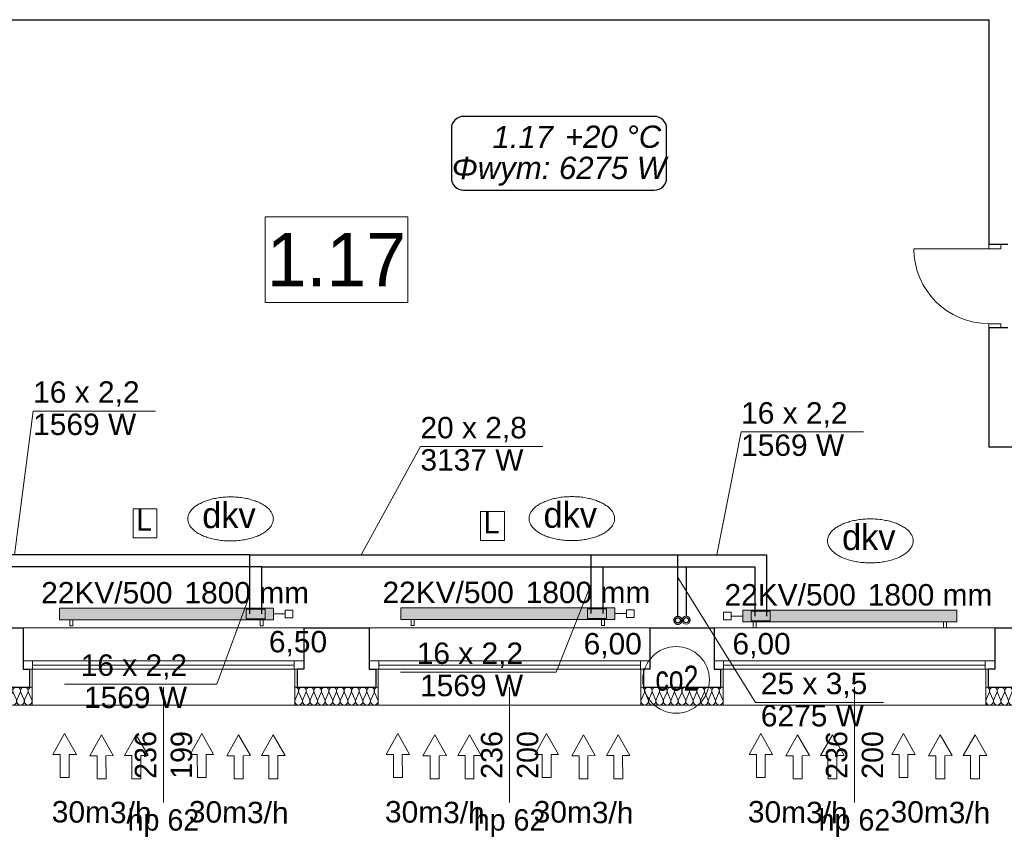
# Model space of a CAD drawing. Header units: millimetres. Extents: x -17429 to 155243, y -2908 to 188569.
# Tile 72 of 113: x 18435 to 26714, y 90204 to 97076. Entities that reach past the tile are written whole.
import ezdxf
from ezdxf.lldxf.tags import DXFTag

# ---------------------------------------------------------------- set-up
doc = ezdxf.new("R2010")
doc.units = ezdxf.units.MM
doc.header["$MEASUREMENT"] = 0
doc.linetypes.add('PHANTOM', pattern=[2.5, 1.25, -0.25, 0.25, -0.25, 0.25, -0.25])
doc.layers.get('0').update_dxf_attribs({"lineweight": 5})
for name, color, linetype in [('#opisy', 7, 'Continuous'), ('#podkład', 252, 'Continuous'), ('Arch ocieplenie', 252, 'Continuous'), ('IS_Armatura_podłączeniowa_grz._dolnozas.', 255, 'SOLID'), ('IS_Armatura_Therm', 7, 'SOLID'), ('IS_Grafika', 7, 'SOLID'), ('IS_Grzejniki_Plan_rzut', 7, 'SOLID'), ('IS_Opisy_działek_Therm', 7, 'SOLID'), ('IS_Powrót', 5, 'DASH'), ('IS_Text_Armatury_Therm', 7, 'Continuous'), ('IS_Text_Konstrukcji', 7, 'Continuous'), ('IS_Text_Odbiornikow_Therm', 7, 'Continuous'), ('IS_Zasilanie', 1, 'SOLID')]:
    doc.layers.add(name, color=color, linetype=linetype)
for name, color, linetype, lineweight in [('#piony', 7, 'Continuous', 5), ('Arch opisy_Nr_Pióra__1', 252, 'Continuous', 25), ('Arch opisy_Nr_Pióra__21', 252, 'Continuous', 13), ('INWENT OPISY_Nr_Pióra__21', 252, 'Continuous', 13), ('INWENT. DRZWI_Nr_Pióra__21', 7, 'Continuous', 13), ('INWENT. OKNA_Nr_Pióra__5', 7, 'Continuous', 13), ('INWENT.ŚCIANY_Nr_Pióra__1', 252, 'Continuous', 25), ('INWENT.ŚCIANY_Nr_Pióra__21', 7, 'Continuous', 13)]:
    doc.layers.add(name, color=color, linetype=linetype, lineweight=lineweight)
doc.layers.add('arch izolacje_Nr_Pióra__3', color=7, linetype='Continuous', lineweight=13, true_color=0xff6600)
doc.layers.add('Arch ocieplenie_Nr_Pióra__22', color=7, linetype='Continuous', lineweight=9, true_color=0x7f7f7f)
doc.styles.add('ARIAL', font='arial.ttf', dxfattribs={"width": 0.75})
doc.styles.add('GENERATED_STYLE_2', font='txt')
doc.styles.add('GENERATED_STYLE_3', font='txt')
doc.styles.add('MtXpl_Arial', font='txt', dxfattribs={"height": 0.2})
doc.styles.get("Standard").update_dxf_attribs({"font": 'arial.ttf', "bigfont": 'BIGFONT.SHX'})
tags = doc.linetypes.add('DASH', pattern=[15, 10, -5]).pattern_tags.tags
tags[6:7] = [DXFTag(74, 4), DXFTag(75, 0), DXFTag(340, '0'), DXFTag(46, 0.0), DXFTag(50, 0.0), DXFTag(44, 0.0), DXFTag(45, 0.0)]
tags[4:5] = [DXFTag(74, 4), DXFTag(75, 0), DXFTag(340, '0'), DXFTag(46, 0.0), DXFTag(50, 0.0), DXFTag(44, 0.0), DXFTag(45, 0.0)]
tags = doc.linetypes.add('SOLID', pattern=[10, 10, 0]).pattern_tags.tags
tags[6:7] = [DXFTag(74, 4), DXFTag(75, 0), DXFTag(340, '0'), DXFTag(46, 0.0), DXFTag(50, 0.0), DXFTag(44, 0.0), DXFTag(45, 0.0)]
tags[4:5] = [DXFTag(74, 4), DXFTag(75, 0), DXFTag(340, '0'), DXFTag(46, 0.0), DXFTag(50, 0.0), DXFTag(44, 0.0), DXFTag(45, 0.0)]

# ---------------------------------------------------------------- blocks, each defined once
blk = doc.blocks.new('Izolacja cieplna 14_101', base_point=(24349.1, 91465.9))
at = {"layer": 'Arch ocieplenie_Nr_Pióra__22', "linetype": 'Continuous'}
for p, q in [((23687.8, 91421.2), (23661.7, 91360.6)), ((23719.2, 91360.6), (23693.1, 91421.2)), ((23750.5, 91421.2), (23724.4, 91360.6)), ((23781.9, 91360.6), (23755.8, 91421.2)), ((23813.3, 91421.2), (23787.2, 91360.6)), ((23844.6, 91360.6), (23818.5, 91421.2)), ((23876, 91421.2), (23849.9, 91360.6)), ((23907.3, 91360.6), (23881.3, 91421.2)), ((23938.7, 91421.2), (23912.6, 91360.6)), ((23970.1, 91360.6), (23944, 91421.2)), ((24001.4, 91421.2), (23975.3, 91360.6)), ((24032.8, 91360.6), (24006.7, 91421.2)), ((24064.2, 91421.2), (24038.1, 91360.6)), ((24095.5, 91360.6), (24069.4, 91421.2)), ((24126.9, 91421.2), (24100.8, 91360.6)), ((24158.3, 91360.6), (24132.2, 91421.2)), ((24189.6, 91421.2), (24163.5, 91360.6)), ((24221, 91360.6), (24194.9, 91421.2)), ((24252.3, 91421.2), (24226.3, 91360.6)), ((24283.7, 91360.6), (24257.6, 91421.2)), ((24315.1, 91421.2), (24289, 91360.6)), ((24346.4, 91360.6), (24320.3, 91421.2))]:
    blk.add_line(p, q, dxfattribs=at)
for centre, start_param, end_param in [((23659.1, 91434), 1.158004, 3.141593), ((23721.8, 91434), 1.158004, 5.125183), ((23784.5, 91434), 1.158004, 5.125183), ((23847.3, 91434), 1.158004, 5.125183), ((23910, 91434), 1.158004, 5.125183), ((23972.7, 91434), 1.158004, 5.125183), ((24035.4, 91434), 1.158004, 5.125183), ((24098.2, 91434), 1.158004, 5.125183), ((24160.9, 91434), 1.158004, 5.125183), ((24223.6, 91434), 1.158004, 5.125183), ((24286.3, 91434), 1.158004, 5.125183), ((24349.1, 91434), 3.141593, 5.125182), ((23690.4, 91347.8), 4.299595, 8.266775), ((23753.2, 91347.8), 4.299595, 8.266775), ((23815.9, 91347.8), 4.299595, 8.266775), ((23878.6, 91347.8), 4.299595, 8.266775), ((23941.3, 91347.8), 4.299595, 8.266775), ((24004.1, 91347.8), 4.299595, 8.266775), ((24066.8, 91347.8), 4.299595, 8.266775), ((24129.5, 91347.8), 4.299595, 8.266775), ((24192.3, 91347.8), 4.299595, 8.266775), ((24255, 91347.8), 4.299595, 8.266775), ((24317.7, 91347.8), 4.299595, 8.266775)]:
    blk.add_ellipse(centre, major_axis=(0, -31.9), ratio=0.983133, start_param=start_param, end_param=end_param, dxfattribs=at)
blk = doc.blocks.new('Izolacja cieplna 14_102', base_point=(28844.1, 91465.9))
at = {"layer": 'Arch ocieplenie_Nr_Pióra__22', "linetype": 'Continuous'}
for p, q in [((26588.1, 91421.2), (26561.7, 91360.6)), ((26619.9, 91360.6), (26593.5, 91421.2)), ((26651.6, 91421.2), (26625.2, 91360.6)), ((26683.3, 91360.6), (26656.9, 91421.2)), ((26715.1, 91421.2), (26688.7, 91360.6)), ((26746.8, 91360.6), (26720.4, 91421.2)), ((26778.6, 91421.2), (26752.2, 91360.6)), ((26810.3, 91360.6), (26783.9, 91421.2)), ((26842, 91421.2), (26815.6, 91360.6)), ((26873.8, 91360.6), (26847.4, 91421.2)), ((26905.5, 91421.2), (26879.1, 91360.6)), ((26937.2, 91360.6), (26910.8, 91421.2)), ((26969, 91421.2), (26942.6, 91360.6)), ((27000.7, 91360.6), (26974.3, 91421.2)), ((27032.4, 91421.2), (27006, 91360.6)), ((27064.2, 91360.6), (27037.8, 91421.2)), ((27095.9, 91421.2), (27069.5, 91360.6)), ((27127.7, 91360.6), (27101.3, 91421.2)), ((27159.4, 91421.2), (27133, 91360.6)), ((27191.1, 91360.6), (27164.7, 91421.2)), ((27222.9, 91421.2), (27196.5, 91360.6)), ((27254.6, 91360.6), (27228.2, 91421.2)), ((27286.3, 91421.2), (27259.9, 91360.6)), ((27318.1, 91360.6), (27291.7, 91421.2)), ((27349.8, 91421.2), (27323.4, 91360.6)), ((27381.5, 91360.6), (27355.1, 91421.2)), ((27413.3, 91421.2), (27386.9, 91360.6)), ((27445, 91360.6), (27418.6, 91421.2)), ((27476.8, 91421.2), (27450.3, 91360.6)), ((27508.5, 91360.6), (27482.1, 91421.2)), ((27540.2, 91421.2), (27513.8, 91360.6)), ((27572, 91360.6), (27545.6, 91421.2)), ((27603.7, 91421.2), (27577.3, 91360.6)), ((27635.4, 91360.6), (27609, 91421.2)), ((27667.2, 91421.2), (27640.8, 91360.6)), ((27698.9, 91360.6), (27672.5, 91421.2)), ((27730.6, 91421.2), (27704.2, 91360.6)), ((27762.4, 91360.6), (27736, 91421.2)), ((27794.1, 91421.2), (27767.7, 91360.6)), ((27825.8, 91360.6), (27799.4, 91421.2)), ((27857.6, 91421.2), (27831.2, 91360.6)), ((27889.3, 91360.6), (27862.9, 91421.2)), ((27921.1, 91421.2), (27894.7, 91360.6)), ((27952.8, 91360.6), (27926.4, 91421.2)), ((27984.5, 91421.2), (27958.1, 91360.6)), ((28016.3, 91360.6), (27989.9, 91421.2)), ((28048, 91421.2), (28021.6, 91360.6)), ((28079.7, 91360.6), (28053.3, 91421.2)), ((28111.5, 91421.2), (28085.1, 91360.6)), ((28143.2, 91360.6), (28116.8, 91421.2)), ((28174.9, 91421.2), (28148.5, 91360.6)), ((28206.7, 91360.6), (28180.3, 91421.2)), ((28238.4, 91421.2), (28212, 91360.6)), ((28270.2, 91360.6), (28243.8, 91421.2)), ((28301.9, 91421.2), (28275.5, 91360.6)), ((28333.6, 91360.6), (28307.2, 91421.2)), ((28365.4, 91421.2), (28339, 91360.6)), ((28397.1, 91360.6), (28370.7, 91421.2)), ((28428.8, 91421.2), (28402.4, 91360.6)), ((28460.6, 91360.6), (28434.2, 91421.2)), ((28492.3, 91421.2), (28465.9, 91360.6)), ((28524, 91360.6), (28497.6, 91421.2)), ((28555.8, 91421.2), (28529.4, 91360.6)), ((28587.5, 91360.6), (28561.1, 91421.2)), ((28619.3, 91421.2), (28592.8, 91360.6)), ((28651, 91360.6), (28624.6, 91421.2)), ((28682.7, 91421.2), (28656.3, 91360.6)), ((28714.5, 91360.6), (28688.1, 91421.2)), ((28746.2, 91421.2), (28719.8, 91360.6)), ((28777.9, 91360.6), (28751.5, 91421.2)), ((28809.7, 91421.2), (28783.3, 91360.6)), ((28841.4, 91360.6), (28815, 91421.2))]:
    blk.add_line(p, q, dxfattribs=at)
for centre, start_param, end_param in [((26559.1, 91434), 1.158004, 3.141593), ((26622.5, 91434), 1.158004, 5.125183), ((26686, 91434), 1.158004, 5.125183), ((26749.5, 91434), 1.158004, 5.125183), ((26813, 91434), 1.158004, 5.125183), ((26876.4, 91434), 1.158004, 5.125183), ((26939.9, 91434), 1.158004, 5.125183), ((27003.4, 91434), 1.158004, 5.125183), ((27066.8, 91434), 1.158004, 5.125183), ((27130.3, 91434), 1.158004, 5.125183), ((27193.8, 91434), 1.158004, 5.125183), ((27257.3, 91434), 1.158004, 5.125183), ((27320.7, 91434), 1.158004, 5.125183), ((27384.2, 91434), 1.158004, 5.125183), ((27447.7, 91434), 1.158004, 5.125183), ((27511.2, 91434), 1.158004, 5.125183), ((27574.6, 91434), 1.158004, 5.125183), ((27638.1, 91434), 1.158004, 5.125183), ((27701.6, 91434), 1.158004, 5.125183), ((27765, 91434), 1.158004, 5.125183), ((27828.5, 91434), 1.158004, 5.125183), ((27892, 91434), 1.158004, 5.125183), ((27955.5, 91434), 1.158004, 5.125183), ((28018.9, 91434), 1.158004, 5.125183), ((28082.4, 91434), 1.158004, 5.125183), ((28145.9, 91434), 1.158004, 5.125183), ((28209.3, 91434), 1.158004, 5.125183), ((28272.8, 91434), 1.158004, 5.125183), ((28336.3, 91434), 1.158004, 5.125183), ((28399.8, 91434), 1.158004, 5.125183), ((28463.2, 91434), 1.158004, 5.125183), ((28526.7, 91434), 1.158004, 5.125183), ((28590.2, 91434), 1.158004, 5.125183), ((28653.7, 91434), 1.158004, 5.125183), ((28717.1, 91434), 1.158004, 5.125183), ((28780.6, 91434), 1.158004, 5.125183), ((28844.1, 91434), 3.141593, 5.125182), ((26590.8, 91347.8), 4.299595, 8.266775), ((26654.3, 91347.8), 4.299595, 8.266775), ((26717.8, 91347.8), 4.299595, 8.266775), ((26781.2, 91347.8), 4.299595, 8.266775), ((26844.7, 91347.8), 4.299595, 8.266775), ((26908.2, 91347.8), 4.299595, 8.266775), ((26971.6, 91347.8), 4.299595, 8.266775), ((27035.1, 91347.8), 4.299595, 8.266775), ((27098.6, 91347.8), 4.299595, 8.266775), ((27162.1, 91347.8), 4.299595, 8.266775), ((27225.5, 91347.8), 4.299595, 8.266775), ((27289, 91347.8), 4.299595, 8.266775), ((27352.5, 91347.8), 4.299595, 8.266775), ((27415.9, 91347.8), 4.299595, 8.266775), ((27479.4, 91347.8), 4.299595, 8.266775), ((27542.9, 91347.8), 4.299595, 8.266775), ((27606.4, 91347.8), 4.299595, 8.266775), ((27669.8, 91347.8), 4.299595, 8.266775), ((27733.3, 91347.8), 4.299595, 8.266775), ((27796.8, 91347.8), 4.299595, 8.266775), ((27860.3, 91347.8), 4.299595, 8.266775), ((27923.7, 91347.8), 4.299595, 8.266775), ((27987.2, 91347.8), 4.299595, 8.266775), ((28050.7, 91347.8), 4.299595, 8.266775), ((28114.1, 91347.8), 4.299595, 8.266775), ((28177.6, 91347.8), 4.299595, 8.266775), ((28241.1, 91347.8), 4.299595, 8.266775), ((28304.6, 91347.8), 4.299595, 8.266775), ((28368, 91347.8), 4.299595, 8.266775), ((28431.5, 91347.8), 4.299595, 8.266775), ((28495, 91347.8), 4.299595, 8.266775), ((28558.4, 91347.8), 4.299595, 8.266775), ((28621.9, 91347.8), 4.299595, 8.266775), ((28685.4, 91347.8), 4.299595, 8.266775), ((28748.9, 91347.8), 4.299595, 8.266775), ((28812.3, 91347.8), 4.299595, 8.266775)]:
    blk.add_ellipse(centre, major_axis=(0, -31.9), ratio=0.994809, start_param=start_param, end_param=end_param, dxfattribs=at)
blk = doc.blocks.new('Izolacja cieplna 14_103', base_point=(21449.1, 91465.9))
at = {"layer": 'Arch ocieplenie_Nr_Pióra__22', "linetype": 'Continuous'}
for p, q in [((20778.2, 91421.2), (20751.7, 91360.6)), ((20810, 91360.6), (20783.6, 91421.2)), ((20841.9, 91421.2), (20815.4, 91360.6)), ((20873.7, 91360.6), (20847.2, 91421.2)), ((20905.5, 91421.2), (20879, 91360.6)), ((20937.3, 91360.6), (20910.8, 91421.2)), ((20969.1, 91421.2), (20942.7, 91360.6)), ((21000.9, 91360.6), (20974.5, 91421.2)), ((21032.8, 91421.2), (21006.3, 91360.6)), ((21064.6, 91360.6), (21038.1, 91421.2)), ((21096.4, 91421.2), (21069.9, 91360.6)), ((21128.2, 91360.6), (21101.7, 91421.2)), ((21160, 91421.2), (21133.6, 91360.6)), ((21191.9, 91360.6), (21165.4, 91421.2)), ((21223.7, 91421.2), (21197.2, 91360.6)), ((21255.5, 91360.6), (21229, 91421.2)), ((21287.3, 91421.2), (21260.8, 91360.6)), ((21319.1, 91360.6), (21292.7, 91421.2)), ((21350.9, 91421.2), (21324.5, 91360.6)), ((21382.8, 91360.6), (21356.3, 91421.2)), ((21414.6, 91421.2), (21388.1, 91360.6)), ((21446.4, 91360.6), (21419.9, 91421.2))]:
    blk.add_line(p, q, dxfattribs=at)
for centre, start_param, end_param in [((20749.1, 91434), 1.158004, 3.141593), ((20812.7, 91434), 1.158004, 5.125183), ((20876.3, 91434), 1.158004, 5.125183), ((20940, 91434), 1.158004, 5.125183), ((21003.6, 91434), 1.158004, 5.125183), ((21067.3, 91434), 1.158004, 5.125183), ((21130.9, 91434), 1.158004, 5.125183), ((21194.5, 91434), 1.158004, 5.125183), ((21258.2, 91434), 1.158004, 5.125183), ((21321.8, 91434), 1.158004, 5.125183), ((21385.4, 91434), 1.158004, 5.125183), ((21449.1, 91434), 3.141593, 5.125182), ((20780.9, 91347.8), 4.299595, 8.266775), ((20844.5, 91347.8), 4.299595, 8.266775), ((20908.2, 91347.8), 4.299595, 8.266775), ((20971.8, 91347.8), 4.299595, 8.266775), ((21035.4, 91347.8), 4.299595, 8.266775), ((21099.1, 91347.8), 4.299595, 8.266775), ((21162.7, 91347.8), 4.299595, 8.266775), ((21226.3, 91347.8), 4.299595, 8.266775), ((21290, 91347.8), 4.299595, 8.266775), ((21353.6, 91347.8), 4.299595, 8.266775), ((21417.3, 91347.8), 4.299595, 8.266775)]:
    blk.add_ellipse(centre, major_axis=(0, -31.9), ratio=0.997382, start_param=start_param, end_param=end_param, dxfattribs=at)
blk = doc.blocks.new('Izolacja cieplna 14_104', base_point=(18539.1, 91465.9))
at = {"layer": 'Arch ocieplenie_Nr_Pióra__22', "linetype": 'Continuous'}
for p, q in [((17858.6, 91421.2), (17831.8, 91360.6)), ((17890.9, 91360.6), (17864.1, 91421.2)), ((17923.2, 91421.2), (17896.3, 91360.6)), ((17955.4, 91360.6), (17928.6, 91421.2)), ((17987.7, 91421.2), (17960.9, 91360.6)), ((18020, 91360.6), (17993.1, 91421.2)), ((18052.3, 91421.2), (18025.4, 91360.6)), ((18084.5, 91360.6), (18057.7, 91421.2)), ((18116.8, 91421.2), (18090, 91360.6)), ((18149.1, 91360.6), (18122.2, 91421.2)), ((18181.4, 91421.2), (18154.5, 91360.6)), ((18213.6, 91360.6), (18186.8, 91421.2)), ((18245.9, 91421.2), (18219.1, 91360.6)), ((18278.2, 91360.6), (18251.3, 91421.2)), ((18310.5, 91421.2), (18283.6, 91360.6)), ((18342.7, 91360.6), (18315.9, 91421.2)), ((18375, 91421.2), (18348.1, 91360.6)), ((18407.3, 91360.6), (18380.4, 91421.2)), ((18439.5, 91421.2), (18412.7, 91360.6)), ((18471.8, 91360.6), (18445, 91421.2)), ((18504.1, 91421.2), (18477.2, 91360.6)), ((18536.4, 91360.6), (18509.5, 91421.2))]:
    blk.add_line(p, q, dxfattribs=at)
for centre, start_param, end_param in [((17829.1, 91434), 2.7288, 4.712389), ((17893.6, 91434), 2.7288, 6.695979), ((17958.2, 91434), 2.7288, 6.695979), ((18022.7, 91434), 2.7288, 6.695979), ((18087.3, 91434), 2.7288, 6.695979), ((18151.8, 91434), 2.7288, 6.695979), ((18216.3, 91434), 2.7288, 6.695979), ((18280.9, 91434), 2.7288, 6.695979), ((18345.4, 91434), 2.7288, 6.695979), ((18410, 91434), 2.7288, 6.695979), ((18474.5, 91434), 2.7288, 6.695979), ((18539.1, 91434), 4.712389, 6.695979), ((17861.3, 91347.8), 5.870392, 9.837571), ((17925.9, 91347.8), 5.870392, 9.837571), ((17990.4, 91347.8), 5.870392, 9.837571), ((18055, 91347.8), 5.870392, 9.837571), ((18119.5, 91347.8), 5.870392, 9.837571), ((18184.1, 91347.8), 5.870392, 9.837571), ((18248.6, 91347.8), 5.870392, 9.837571), ((18313.2, 91347.8), 5.870392, 9.837571), ((18377.7, 91347.8), 5.870392, 9.837571), ((18442.3, 91347.8), 5.870392, 9.837571), ((18506.8, 91347.8), 5.870392, 9.837571)]:
    blk.add_ellipse(centre, major_axis=(-32.3, 0), ratio=0.988504, start_param=start_param, end_param=end_param, dxfattribs=at)
blk = doc.blocks.new('parter')
at = {"layer": 'arch izolacje_Nr_Pióra__3', "color": 252, "linetype": 'Continuous'}
for p, q in [((18539.1, 91615.9), (18539.1, 91315.9)), ((20749.1, 91315.9), (20749.1, 91615.9)), ((21449.1, 91615.9), (21449.1, 91315.9)), ((23659.1, 91315.9), (23659.1, 91615.9)), ((24349.1, 91615.9), (24349.1, 91315.9)), ((26559.1, 91315.9), (26559.1, 91615.9)), ((32134.1, 91315.9), (-11060.9, 91315.9)), ((18539.1, 91315.9), (17829.1, 91315.9)), ((21449.1, 91315.9), (20749.1, 91315.9)), ((24349.1, 91315.9), (23659.1, 91315.9)), ((28844.1, 91315.9), (26559.1, 91315.9))]:
    blk.add_line(p, q, dxfattribs=at)
at = {"layer": 'Arch opisy_Nr_Pióra__21', "color": 252, "linetype": 'Continuous'}
for p, q in [((21698.4, 95419.1), (20498.4, 95419.1)), ((20498.4, 95419.1), (20498.4, 94699.1)), ((21698.4, 94699.1), (21698.4, 95419.1)), ((20498.4, 94699.1), (21698.4, 94699.1))]:
    blk.add_line(p, q, dxfattribs=at)
at = {"layer": 'INWENT OPISY_Nr_Pióra__21', "color": 252, "linetype": 'Continuous'}
for p, q in [((19644.1, 91465.9), (19644.1, 90495.9)), ((22554.1, 91465.9), (22554.1, 90495.9)), ((25454.1, 91465.9), (25454.1, 90495.9))]:
    blk.add_line(p, q, dxfattribs=at)
at = {"layer": 'INWENT. DRZWI_Nr_Pióra__21', "color": 252, "linetype": 'Continuous'}
for p, q in [((26584.1, 95150.9), (25954.1, 95150.9)), ((26584.1, 95150.9), (26584.1, 95185.9)), ((26584.1, 95150.9), (26684.1, 95150.9)), ((26684.1, 95150.9), (26684.1, 95185.9)), ((26584.1, 94520.9), (26684.1, 94520.9)), ((26584.1, 94520.9), (26584.1, 94485.9)), ((26684.1, 94520.9), (26684.1, 94485.9))]:
    blk.add_line(p, q, dxfattribs=at)
blk.add_arc((26584.1, 95150.9), 630, 180, 270, dxfattribs=at)
at = {"layer": 'INWENT. OKNA_Nr_Pióra__5', "color": 252, "linetype": 'Continuous'}
for p, q in [((20824.1, 91685.9), (18464.1, 91685.9)), ((18464.1, 91615.9), (18464.1, 91685.9)), ((18544.1, 91615.9), (18544.1, 91685.9)), ((18544.1, 91650.9), (20744.1, 91650.9)), ((20744.1, 91615.9), (20744.1, 91685.9)), ((20824.1, 91615.9), (20824.1, 91685.9)), ((23734.1, 91685.9), (21374.1, 91685.9)), ((21374.1, 91615.9), (21374.1, 91685.9)), ((21454.1, 91615.9), (21454.1, 91685.9)), ((21454.1, 91650.9), (23654.1, 91650.9)), ((23654.1, 91615.9), (23654.1, 91685.9)), ((23734.1, 91615.9), (23734.1, 91685.9)), ((26634.1, 91685.9), (24274.1, 91685.9)), ((24274.1, 91615.9), (24274.1, 91685.9)), ((24354.1, 91615.9), (24354.1, 91685.9)), ((24354.1, 91650.9), (26554.1, 91650.9)), ((26554.1, 91615.9), (26554.1, 91685.9)), ((26634.1, 91615.9), (26634.1, 91685.9)), ((18464.1, 91615.9), (20824.1, 91615.9)), ((21374.1, 91615.9), (23734.1, 91615.9)), ((24274.1, 91615.9), (26634.1, 91615.9))]:
    blk.add_line(p, q, dxfattribs=at)
at = {"layer": 'INWENT.ŚCIANY_Nr_Pióra__1', "color": 252, "linetype": 'Continuous'}
for p, q in [((11244.1, 97075.9), (26584.1, 97075.9)), ((26584.1, 97075.9), (26584.1, 95185.9)), ((26744.1, 95185.9), (26584.1, 95185.9)), ((26744.1, 94485.9), (26584.1, 94485.9)), ((26584.1, 94485.9), (26584.1, 93485.9)), ((26584.1, 93485.9), (30164.1, 93485.9)), ((17914.1, 91965.9), (18464.1, 91965.9)), ((18464.1, 91965.9), (18464.1, 91615.9)), ((20824.1, 91965.9), (21374.1, 91965.9)), ((20824.1, 91965.9), (20824.1, 91615.9)), ((21374.1, 91965.9), (21374.1, 91615.9)), ((23734.1, 91965.9), (24274.1, 91965.9)), ((23734.1, 91965.9), (23734.1, 91615.9)), ((24274.1, 91965.9), (24274.1, 91615.9)), ((26634.1, 91965.9), (28769.1, 91965.9)), ((26634.1, 91965.9), (26634.1, 91615.9)), ((18464.1, 91615.9), (18519.1, 91615.9)), ((18519.1, 91615.9), (18519.1, 91465.9)), ((20824.1, 91615.9), (20769.1, 91615.9)), ((20769.1, 91615.9), (20769.1, 91465.9)), ((21374.1, 91615.9), (21429.1, 91615.9)), ((21429.1, 91615.9), (21429.1, 91465.9)), ((23734.1, 91615.9), (23679.1, 91615.9)), ((23679.1, 91615.9), (23679.1, 91465.9)), ((24274.1, 91615.9), (24329.1, 91615.9)), ((24329.1, 91615.9), (24329.1, 91465.9)), ((26634.1, 91615.9), (26579.1, 91615.9)), ((26579.1, 91615.9), (26579.1, 91465.9)), ((17849.1, 91465.9), (18519.1, 91465.9)), ((20769.1, 91465.9), (21429.1, 91465.9)), ((23679.1, 91465.9), (24329.1, 91465.9)), ((26579.1, 91465.9), (28824.1, 91465.9))]:
    blk.add_line(p, q, dxfattribs=at)
at = {"layer": 'INWENT.ŚCIANY_Nr_Pióra__21', "color": 252, "linetype": 'Continuous'}
for p, q in [((18464.1, 91965.9), (20824.1, 91965.9)), ((21374.1, 91965.9), (23734.1, 91965.9)), ((24274.1, 91965.9), (26634.1, 91965.9))]:
    blk.add_line(p, q, dxfattribs=at)
at = {"layer": 'Arch ocieplenie', "color": 252, "linetype": 'Continuous', "lineweight": 9}
for name, p in [('Izolacja cieplna 14_104', (18539.1, 91465.9)), ('Izolacja cieplna 14_103', (21449.1, 91465.9)), ('Izolacja cieplna 14_101', (24349.1, 91465.9)), ('Izolacja cieplna 14_102', (28844.1, 91465.9))]:
    blk.add_blockref(name, p, dxfattribs=at)
at = {"layer": 'Arch opisy_Nr_Pióra__1', "color": 252, "linetype": 'Continuous', "insert": (21098.4, 94834.1), "char_height": 450, "attachment_point": 8, "style": 'GENERATED_STYLE_3'}
blk.add_mtext('{1.17}', dxfattribs=at)
at = {"layer": 'INWENT OPISY_Nr_Pióra__21', "color": 252, "linetype": 'Continuous', "char_height": 180, "width": 1346.334, "attachment_point": 2, "rotation": 90, "line_spacing_factor": 1.007146, "style": 'GENERATED_STYLE_2'}
for s, insert in [('{236\\P199}', (19403.3, 90895.9)), ('{236\\P200}', (22313.3, 90895.9)), ('{236\\P200}', (25213.3, 90895.9))]:
    blk.add_mtext(s, dxfattribs=dict(at, insert=insert))
at = {"layer": 'INWENT OPISY_Nr_Pióra__21', "color": 252, "linetype": 'Continuous', "char_height": 180, "attachment_point": 2, "style": 'GENERATED_STYLE_2'}
for insert in [(19644.1, 90440.2), (22554.1, 90440.2), (25454.1, 90440.2)]:
    blk.add_mtext('{hp 62}', dxfattribs=dict(at, insert=insert))
blk = doc.blocks.new('E210168')
at = {"color": 7, "lineweight": 13}
for p, q in [((19.41, 19.75), (19.41, 13.6)), ((19.41, 19.75), (36.98, 9.88)), ((19.41, 0), (36.98, 9.88)), ((19.41, 6.15), (19.41, 0))]:
    blk.add_line(p, q, dxfattribs=at)
blk.add_lwpolyline([(19.41, 13.6), (0, 13.6), (0, 6.15), (19.41, 6.15)], dxfattribs=at)

msp = doc.modelspace()

# ---------------------------------------------------------------- linework, layer by layer
at = {"layer": '#piony', "color": 7}
msp.add_circle((23954.6, 91526.8), 280.2, dxfattribs=at)
at = {"layer": 'IS_Armatura_podłączeniowa_grz._dolnozas.', "color": 7, "lineweight": 0, "ltscale": 10}
for p, q in [((20500.4, 92121.1), (20340.4, 92121.1)), ((20340.4, 92121.1), (20340.4, 92041.1)), ((20500.4, 92041.1), (20500.4, 92121.1)), ((23370, 92123.8), (23210, 92123.8)), ((23210, 92123.8), (23210, 92043.8)), ((23370, 92043.8), (23370, 92123.8)), ((24745.7, 92103.6), (24585.7, 92103.6)), ((24585.7, 92103.6), (24585.7, 92023.6)), ((24745.7, 92023.6), (24745.7, 92103.6)), ((20340.4, 92041.1), (20500.4, 92041.1)), ((23210, 92043.8), (23370, 92043.8)), ((24585.7, 92023.6), (24745.7, 92023.6))]:
    msp.add_line(p, q, dxfattribs=at)
at = {"layer": 'IS_Armatura_Therm', "color": 7, "lineweight": 0, "ltscale": 10}
for p, q in [((20570.4, 92081.1), (20667.9, 92081.1)), ((20732.9, 92113.6), (20667.9, 92113.6)), ((20667.9, 92113.6), (20667.9, 92048.6)), ((20732.9, 92048.6), (20732.9, 92113.6)), ((23440, 92083.8), (23537.5, 92083.8)), ((23602.5, 92116.3), (23537.5, 92116.3)), ((23537.5, 92116.3), (23537.5, 92051.3)), ((23602.5, 92051.3), (23602.5, 92116.3)), ((24418.2, 92096.1), (24353.2, 92096.1)), ((24353.2, 92096.1), (24353.2, 92031.1)), ((24418.2, 92031.1), (24418.2, 92096.1)), ((24515.7, 92063.6), (24418.2, 92063.6)), ((20667.9, 92048.6), (20732.9, 92048.6)), ((23537.5, 92051.3), (23602.5, 92051.3)), ((24353.2, 92031.1), (24418.2, 92031.1))]:
    msp.add_line(p, q, dxfattribs=at)
at = {"layer": 'IS_Grafika', "color": 7, "lineweight": 5, "ltscale": 10}
for p, q in [((19589.6, 92964.2), (19389.4, 92964.2)), ((19389.4, 92964.2), (19389.4, 92719.9)), ((19589.6, 92719.9), (19589.6, 92964.2)), ((22510.7, 92941.9), (22310.5, 92941.9)), ((22310.5, 92941.9), (22310.5, 92697.6)), ((22510.7, 92697.6), (22510.7, 92941.9)), ((19389.4, 92719.9), (19589.6, 92719.9)), ((22310.5, 92697.6), (22510.7, 92697.6))]:
    msp.add_line(p, q, dxfattribs=at)
for points, knots in [([(20208.4, 93064.7), (20190.7, 93064.7), (20155.9, 93063.4), (20105.2, 93057.6), (20057.4, 93048.4), (20013.2, 93035.9), (19973, 93020.5), (19937.4, 93002.4), (19906.9, 92981.9), (19882, 92959.2), (19863.2, 92934.5), (19851.3, 92907.9), (19848.6, 92889.1), (19848.6, 92879.9)], [0, 0, 0, 0, 53.206774, 104.286131, 152.960622, 198.951577, 242.000697, 281.900205, 318.538128, 351.968842, 382.520946, 410.942343, 438.528187, 438.528187, 438.528187, 438.528187]), ([(20568.2, 92879.9), (20568.2, 92889.1), (20565.5, 92907.9), (20553.6, 92934.5), (20534.8, 92959.2), (20509.9, 92981.9), (20479.4, 93002.4), (20443.8, 93020.5), (20403.6, 93035.9), (20359.4, 93048.4), (20311.6, 93057.6), (20260.9, 93063.4), (20226.1, 93064.7), (20208.4, 93064.7)], [0, 0, 0, 0, 27.585844, 56.00724, 86.559344, 119.990058, 156.627982, 196.52749, 239.576609, 285.567565, 334.242055, 385.321413, 438.528187, 438.528187, 438.528187, 438.528187]), ([(23078, 93067.4), (23060.3, 93067.4), (23025.5, 93066.1), (22974.8, 93060.3), (22927, 93051.1), (22882.8, 93038.6), (22842.6, 93023.2), (22807, 93005.1), (22776.5, 92984.6), (22751.6, 92961.9), (22732.8, 92937.2), (22720.9, 92910.6), (22718.2, 92891.8), (22718.2, 92882.6)], [0, 0, 0, 0, 53.206774, 104.286131, 152.960622, 198.951577, 242.000697, 281.900205, 318.538128, 351.968842, 382.520946, 410.942343, 438.528187, 438.528187, 438.528187, 438.528187]), ([(23437.8, 92882.6), (23437.8, 92891.8), (23435.1, 92910.6), (23423.2, 92937.2), (23404.4, 92961.9), (23379.5, 92984.6), (23349, 93005.1), (23313.4, 93023.2), (23273.2, 93038.6), (23229, 93051.1), (23181.2, 93060.3), (23130.5, 93066.1), (23095.7, 93067.4), (23078, 93067.4)], [0, 0, 0, 0, 27.585844, 56.00724, 86.559344, 119.990058, 156.627982, 196.52749, 239.576609, 285.567565, 334.242055, 385.321413, 438.528187, 438.528187, 438.528187, 438.528187]), ([(19848.6, 92879.9), (19848.6, 92870.7), (19851.3, 92851.9), (19863.2, 92825.3), (19882, 92800.6), (19906.9, 92777.9), (19937.4, 92757.4), (19973, 92739.3), (20013.2, 92723.9), (20057.4, 92711.4), (20105.2, 92702.2), (20155.9, 92696.4), (20190.7, 92695.1), (20208.4, 92695.1)], [0, 0, 0, 0, 27.585844, 56.00724, 86.559344, 119.990058, 156.627982, 196.52749, 239.576609, 285.567565, 334.242055, 385.321413, 438.528187, 438.528187, 438.528187, 438.528187]), ([(20208.4, 92695.1), (20226.1, 92695.1), (20260.9, 92696.4), (20311.6, 92702.2), (20359.4, 92711.4), (20403.6, 92723.9), (20443.8, 92739.3), (20479.4, 92757.4), (20509.9, 92777.9), (20534.8, 92800.6), (20553.6, 92825.3), (20565.5, 92851.9), (20568.2, 92870.7), (20568.2, 92879.9)], [0, 0, 0, 0, 53.206774, 104.286131, 152.960622, 198.951577, 242.000697, 281.900205, 318.538128, 351.968842, 382.520946, 410.942343, 438.528187, 438.528187, 438.528187, 438.528187]), ([(22718.2, 92882.6), (22718.2, 92873.4), (22720.9, 92854.6), (22732.8, 92828), (22751.6, 92803.3), (22776.5, 92780.6), (22807, 92760.1), (22842.6, 92742), (22882.8, 92726.6), (22927, 92714.1), (22974.8, 92704.9), (23025.5, 92699.1), (23060.3, 92697.8), (23078, 92697.8)], [0, 0, 0, 0, 27.585844, 56.00724, 86.559344, 119.990058, 156.627982, 196.52749, 239.576609, 285.567565, 334.242055, 385.321413, 438.528187, 438.528187, 438.528187, 438.528187]), ([(23078, 92697.8), (23095.7, 92697.8), (23130.5, 92699.1), (23181.2, 92704.9), (23229, 92714.1), (23273.2, 92726.6), (23313.4, 92742), (23349, 92760.1), (23379.5, 92780.6), (23404.4, 92803.3), (23423.2, 92828), (23435.1, 92854.6), (23437.8, 92873.4), (23437.8, 92882.6)], [0, 0, 0, 0, 53.206774, 104.286131, 152.960622, 198.951577, 242.000697, 281.900205, 318.538128, 351.968842, 382.520946, 410.942343, 438.528187, 438.528187, 438.528187, 438.528187]), ([(25587.7, 92879.9), (25570, 92879.9), (25535.2, 92878.6), (25484.5, 92872.8), (25436.7, 92863.6), (25392.5, 92851.1), (25352.3, 92835.7), (25316.7, 92817.6), (25286.2, 92797.1), (25261.3, 92774.4), (25242.5, 92749.7), (25230.6, 92723.1), (25227.9, 92704.3), (25227.9, 92695.1)], [0, 0, 0, 0, 53.206774, 104.286131, 152.960622, 198.951577, 242.000697, 281.900205, 318.538128, 351.968842, 382.520946, 410.942343, 438.528187, 438.528187, 438.528187, 438.528187]), ([(25947.5, 92695.1), (25947.5, 92704.3), (25944.8, 92723.1), (25932.9, 92749.7), (25914.1, 92774.4), (25889.2, 92797.1), (25858.7, 92817.6), (25823.1, 92835.7), (25782.9, 92851.1), (25738.7, 92863.6), (25690.9, 92872.8), (25640.2, 92878.6), (25605.4, 92879.9), (25587.7, 92879.9)], [0, 0, 0, 0, 27.585844, 56.00724, 86.559344, 119.990058, 156.627982, 196.52749, 239.576609, 285.567565, 334.242055, 385.321413, 438.528187, 438.528187, 438.528187, 438.528187]), ([(25227.9, 92695.1), (25227.9, 92685.9), (25230.6, 92667.1), (25242.5, 92640.5), (25261.3, 92615.8), (25286.2, 92593.1), (25316.7, 92572.6), (25352.3, 92554.5), (25392.5, 92539.1), (25436.7, 92526.6), (25484.5, 92517.4), (25535.2, 92511.6), (25570, 92510.3), (25587.7, 92510.3)], [0, 0, 0, 0, 27.585844, 56.00724, 86.559344, 119.990058, 156.627982, 196.52749, 239.576609, 285.567565, 334.242055, 385.321413, 438.528187, 438.528187, 438.528187, 438.528187]), ([(25587.7, 92510.3), (25605.4, 92510.3), (25640.2, 92511.6), (25690.9, 92517.4), (25738.7, 92526.6), (25782.9, 92539.1), (25823.1, 92554.5), (25858.7, 92572.6), (25889.2, 92593.1), (25914.1, 92615.8), (25932.9, 92640.5), (25944.8, 92667.1), (25947.5, 92685.9), (25947.5, 92695.1)], [0, 0, 0, 0, 53.206774, 104.286131, 152.960622, 198.951577, 242.000697, 281.900205, 318.538128, 351.968842, 382.520946, 410.942343, 438.528187, 438.528187, 438.528187, 438.528187])]:
    msp.add_open_spline(points, degree=3, knots=knots, dxfattribs=at)
at = {"layer": 'IS_Grzejniki_Plan_rzut', "color": 252, "lineweight": 0, "ltscale": 10}
for p, q in [((20570.4, 92131.1), (18770.4, 92131.1)), ((18770.4, 92131.1), (18770.4, 92031.1)), ((20570.4, 92031.1), (20570.4, 92131.1)), ((23440, 92133.8), (21640, 92133.8)), ((21640, 92133.8), (21640, 92033.8)), ((23440, 92033.8), (23440, 92133.8)), ((26315.7, 92113.6), (24515.7, 92113.6)), ((24515.7, 92113.6), (24515.7, 92013.6)), ((26315.7, 92013.6), (26315.7, 92113.6)), ((18770.4, 92031.1), (20570.4, 92031.1)), ((18857.9, 92031.1), (18857.9, 91981.1)), ((18857.9, 91981.1), (18882.9, 91981.1)), ((18882.9, 91981.1), (18882.9, 92031.1)), ((20457.9, 91981.1), (20457.9, 92031.1)), ((20482.9, 91981.1), (20457.9, 91981.1)), ((20482.9, 92031.1), (20482.9, 91981.1)), ((21640, 92033.8), (23440, 92033.8)), ((21727.5, 92033.8), (21727.5, 91983.8)), ((21727.5, 91983.8), (21752.5, 91983.8)), ((21752.5, 91983.8), (21752.5, 92033.8)), ((23327.5, 91983.8), (23327.5, 92033.8)), ((23352.5, 91983.8), (23327.5, 91983.8)), ((23352.5, 92033.8), (23352.5, 91983.8)), ((24515.7, 92013.6), (26315.7, 92013.6)), ((24603.2, 92013.6), (24603.2, 91963.6)), ((24628.2, 91963.6), (24628.2, 92013.6)), ((26203.2, 91963.6), (26203.2, 92013.6)), ((26228.2, 92013.6), (26228.2, 91963.6)), ((24603.2, 91963.6), (24628.2, 91963.6)), ((26228.2, 91963.6), (26203.2, 91963.6))]:
    msp.add_line(p, q, dxfattribs=at)
at = {"layer": 'IS_Grzejniki_Plan_rzut', "color": 252, "linetype": 'Continuous', "lineweight": 0, "ltscale": 10, "extrusion": (0, 0, -1)}
for points in [[(-20570.4, 92031.1), (-18770.4, 92131.1), (-18770.4, 92031.1)], [(-18770.4, 92131.1), (-20570.4, 92031.1), (-20570.4, 92131.1)], [(-23440, 92033.8), (-21640, 92133.8), (-21640, 92033.8)], [(-21640, 92133.8), (-23440, 92033.8), (-23440, 92133.8)], [(-26315.7, 92013.6), (-24515.7, 92113.6), (-24515.7, 92013.6)], [(-24515.7, 92113.6), (-26315.7, 92013.6), (-26315.7, 92113.6)]]:
    msp.add_solid(points, dxfattribs=at)
at = {"layer": 'IS_Opisy_działek_Therm', "color": 7, "lineweight": 5, "ltscale": 10}
for p, q in [((18393.2, 92578.5), (18548.6, 93786.7)), ((18548.6, 93786.7), (19578.6, 93786.7)), ((24296, 92578.5), (24501, 93611.4)), ((24501, 93611.4), (25531, 93611.4)), ((21306.3, 92578.5), (21804.8, 93487.7)), ((21804.8, 93487.7), (22834.8, 93487.7)), ((23240, 92333.5), (22945, 91591.6)), ((23969.6, 92388.2), (24622, 91337.5)), ((20370.4, 92240.5), (20091.9, 91491.6)), ((22945, 91591.6), (21638, 91591.6)), ((20091.9, 91491.6), (18812.8, 91491.6)), ((24622, 91337.5), (25697, 91337.5))]:
    msp.add_line(p, q, dxfattribs=at)
at = {"layer": 'IS_Powrót', "color": 5, "lineweight": 30, "ltscale": 20}
for p, q in [((20470.4, 92478.5), (17827.4, 92478.5)), ((20470.4, 92081.1), (20470.4, 92478.5)), ((20470.4, 92478.5), (23340, 92478.5)), ((23340, 92083.8), (23340, 92478.5)), ((23340, 92478.5), (24615.7, 92478.5)), ((24041, 92062.4), (24041, 92478.5)), ((24615.7, 92478.5), (24615.7, 92063.6))]:
    msp.add_line(p, q, dxfattribs=at)
at = {"layer": 'IS_Powrót', "color": 5, "lineweight": 0, "ltscale": 20}
msp.add_circle((24039.1, 92028.4), 34.1, dxfattribs=at)
at = {"layer": 'IS_Powrót', "color": 5, "lineweight": 30, "ltscale": 20}
for centre in [(23969.6, 92027.1), (24039.1, 92028.4)]:
    msp.add_circle(centre, 22.1, dxfattribs=at)
at = {"layer": 'IS_Text_Konstrukcji', "color": 18, "linetype": 'SOLID', "ltscale": 10, "true_color": 0x000000}
for p, q in [((23771.5, 96263), (22168.2, 96263)), ((22064.8, 96159.7), (22064.8, 95746.3)), ((23874.8, 95746.3), (23874.8, 96159.7)), ((22168.2, 95643), (23771.5, 95643))]:
    msp.add_line(p, q, dxfattribs=at)
for centre, start, end in [((22168.2, 96159.7), 89.99996, 180.00004), ((23771.5, 96159.7), 359.99996, 90.00004), ((22168.2, 95746.3), 179.99996, 270.00004), ((23771.5, 95746.3), 269.99996, 0.00004)]:
    msp.add_arc(centre, 103.3, start, end, dxfattribs=at)
at = {"layer": 'IS_Zasilanie', "color": 1, "lineweight": 30, "ltscale": 10}
for p, q in [((20370.4, 92578.5), (17727.4, 92578.5)), ((20370.4, 92081.1), (20370.4, 92578.5)), ((20370.4, 92578.5), (23240, 92578.5)), ((23240, 92083.8), (23240, 92578.5)), ((23240, 92578.5), (23941, 92578.5)), ((23941, 92578.5), (24715.7, 92578.5)), ((23969.6, 92061.2), (23969.6, 92578.5)), ((24715.7, 92578.5), (24715.7, 92063.6))]:
    msp.add_line(p, q, dxfattribs=at)
at = {"layer": 'IS_Zasilanie', "color": 1, "linetype": 'PHANTOM', "lineweight": 0, "ltscale": 250}
msp.add_circle((23969.6, 92027.1), 34.1, dxfattribs=at)
at = {"layer": 'IS_Zasilanie', "color": 1, "linetype": 'PHANTOM', "lineweight": 30, "ltscale": 250}
msp.add_circle((23969.6, 92027.1), 22.1, dxfattribs=at)
msp.add_circle((23969.6, 92027.1), 22.1, dxfattribs=at)

# ---------------------------------------------------------------- block references
at = {"layer": '#podkład'}
msp.add_blockref('parter', (0, 0), dxfattribs=at)
at = {"color": 7, "lineweight": 5, "xscale": 10, "yscale": 10, "zscale": 10, "rotation": 90.09664922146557}
for p in [(18913, 90705.9), (19222.7, 90696.1), (19515.1, 90696.6), (20065.4, 90705.9), (20375.1, 90696.1), (20667.5, 90696.6), (21714.4, 90705.9), (22024.1, 90696.1), (22316.5, 90696.6), (22964.7, 90705.9), (23274.5, 90696.1), (23566.8, 90696.6), (24765.7, 90705.9), (25075.5, 90696.1), (25367.8, 90696.6), (25965, 90705.9), (26274.7, 90696.1), (26567.1, 90696.6)]:
    msp.add_blockref('E210168', p, dxfattribs=at)

# ---------------------------------------------------------------- texts
at = {"layer": '#opisy', "color": 7, "lineweight": 0, "style": 'ARIAL'}
for p in [(18704.3, 90330.1, 139.7), (19856.7, 90330.1, 139.7), (21505.7, 90330.1, 139.7), (22756.1, 90330.1, 139.7), (24557.1, 90330.1, 139.7), (25756.3, 90330.1, 139.7)]:
    msp.add_text('30m3/h', height=180, rotation=359.21724, dxfattribs=at).set_placement(p)
at = {"layer": 'IS_Grafika', "color": 7, "lineweight": 5, "ltscale": 10, "style": 'MtXpl_Arial'}
for s, height, p in [('dkv', 216, (19970.5, 92802.9)), ('dkv', 216, (22840.1, 92805.6)), ('L', 180, (19414.9, 92780.5)), ('L', 180, (22336, 92758.1)), ('dkv', 216, (25349.8, 92618.1))]:
    msp.add_text(s, height=height, dxfattribs=at).set_placement(p)
at = {"layer": 'IS_Grafika', "color": 7, "lineweight": 5, "ltscale": 10, "style": 'MtXpl_Arial', "width": 0.8}
msp.add_text('co2', height=210, dxfattribs=at).set_placement((23780.1, 91436.8))
at = {"layer": 'IS_Opisy_działek_Therm', "color": 7, "lineweight": 5, "ltscale": 10, "char_height": 180}
for s, insert, attachment_point in [('\\fArial|b0|i0;16 x 2,2', (18548.6, 93822.7), 7), ('\\fArial|b0|i0;16 x 2,2', (24501, 93647.4), 7), ('\\fArial|b0|i0;1569 W', (18548.6, 93765.1), 1), ('\\fArial|b0|i0;20 x 2,8', (21804.8, 93523.7), 7), ('\\fArial|b0|i0;1569 W', (24501, 93589.8), 1), ('\\fArial|b0|i0;3137 W', (21804.8, 93466.1), 1), ('\\fArial|b0|i0;16 x 2,2', (22668, 91627.6), 9), ('\\fArial|b0|i0;16 x 2,2', (19842.8, 91527.6), 9), ('\\fArial|b0|i0;1569 W', (22668, 91570), 3), ('\\fArial|b0|i0;25 x 3,5', (24667, 91373.5), 7), ('\\fArial|b0|i0;1569 W', (19842.8, 91470), 3), ('\\fArial|b0|i0;6275 W', (24667, 91315.9), 1)]:
    msp.add_mtext(s, dxfattribs=dict(at, insert=insert, attachment_point=attachment_point))
at = {"layer": 'IS_Text_Armatury_Therm', "color": 7, "linetype": 'SOLID', "ltscale": 10, "char_height": 180}
for s, insert, attachment_point in [('\\fArial|b0|i0;6,50  ', (20530.9, 91725), 7), ('\\fArial|b0|i0;6,00  ', (23177.1, 91707.7), 7), ('\\fArial|b0|i0;6,00  ', (24917.9, 91707.7), 9)]:
    msp.add_mtext(s, dxfattribs=dict(at, insert=insert, attachment_point=attachment_point))
at = {"layer": 'IS_Text_Konstrukcji', "color": 18, "linetype": 'SOLID', "ltscale": 10, "true_color": 0x000000, "char_height": 187.2}
for s, insert, attachment_point in [('\\fArial|b0|i1;1.17', (22919.8, 95996.2), 9), ('\\fArial|b0|i1;+20 °C', (23019.8, 95996.2), 7), ('\\fArial|b0|i1;Φwym: 6275 W', (22969.8, 95924.2), 2)]:
    msp.add_mtext(s, dxfattribs=dict(at, insert=insert, attachment_point=attachment_point))
at = {"layer": 'IS_Text_Odbiornikow_Therm', "color": 7, "linetype": 'SOLID', "ltscale": 10, "char_height": 180}
for s, insert, attachment_point in [('\\fArial|b0|i0;22KV/500', (19720.4, 92167.1), 9), ('\\fArial|b0|i0;1800 mm', (19820.4, 92167.1), 7), ('\\fArial|b0|i0;22KV/500', (22590, 92169.8), 9), ('\\fArial|b0|i0;1800 mm', (22690, 92169.8), 7), ('\\fArial|b0|i0;22KV/500', (25465.7, 92149.6), 9), ('\\fArial|b0|i0;1800 mm', (25565.7, 92149.6), 7)]:
    msp.add_mtext(s, dxfattribs=dict(at, insert=insert, attachment_point=attachment_point))

doc.saveas('drawing.dxf')
